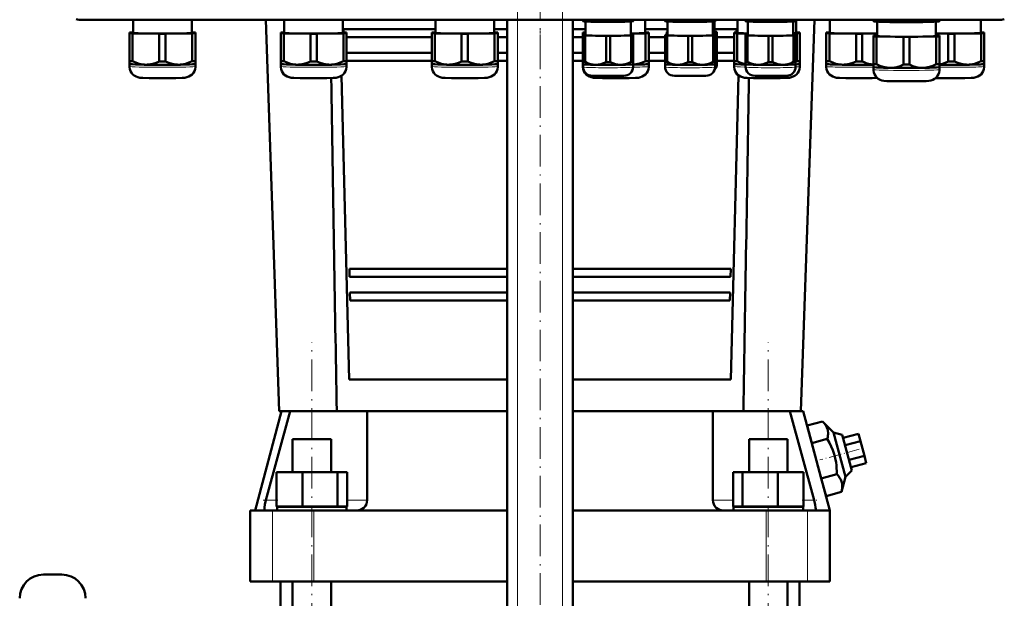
# Model space of a CAD drawing. Extents: x -1976 to 2357, y -1746 to 636.
# Tile 3 of 55: x -1653 to -1279, y 26 to 246. Entities that reach past the tile are written whole.
import ezdxf

# ---------------------------------------------------------------- set-up
doc = ezdxf.new("R2010")
doc.units = 0
doc.linetypes.add('DASHDOT', pattern=[18.5, 12, -3, 0.5, -3])

msp = doc.modelspace()

# ---------------------------------------------------------------- linework, layer by layer
at = {"color": 7, "linetype": 'DASHDOT', "lineweight": 18}
for p, q in [((-1463.69, -387.29), (-1463.69, 303.61)), ((-1446.69, -387.29), (-1446.69, 303.61)), ((-1455.19, 257.9), (-1455.19, -137.68)), ((-1541.81, -190.93), (-1541.81, 123.71)), ((-1368.57, -190.93), (-1368.57, 123.71))]:
    msp.add_line(p, q, dxfattribs=at)
at = {"color": 7, "lineweight": 18}
for p, q in [((-1629.12, 246.22), (-1629.12, 246.04)), ((-1463.69, -329.71), (-1463.69, 246.04)), ((-1446.69, -329.71), (-1446.69, 246.04)), ((-1281.06, 246.22), (-1281.06, 246.04)), ((-1541.81, 86.79), (-1541.81, 97.49)), ((-1368.57, 86.79), (-1368.57, 97.49)), ((-1555.19, 63.69), (-1559.21, 63.69)), ((-1520.81, 63.69), (-1528.42, 63.69)), ((-1381.95, 63.69), (-1389.57, 63.69)), ((-1351.16, 63.69), (-1355.18, 63.69)), ((-1556.73, 59.79), (-1556.73, 32.79)), ((-1541.02, 59.79), (-1541.02, 32.79)), ((-1369.35, 59.79), (-1369.35, 32.79)), ((-1353.64, 59.79), (-1353.64, 32.79))]:
    msp.add_line(p, q, dxfattribs=at)
at = {"color": 7, "lineweight": 50}
for p, q in [((-1281.06, 246.04), (-1629.12, 246.04)), ((-1609.66, 246.04), (-1609.66, 241.13)), ((-1587.36, 241.13), (-1587.36, 246.04)), ((-1554.19, 97.49), (-1559.32, 246.04)), ((-1552.28, 246.04), (-1552.28, 241.13)), ((-1529.98, 241.13), (-1529.98, 246.04)), ((-1494.91, 246.04), (-1494.91, 241.13)), ((-1472.61, 241.13), (-1472.61, 246.04)), ((-1467.69, -329.71), (-1467.69, 246.04)), ((-1442.69, -329.71), (-1442.69, 246.04)), ((-1438.86, 245.69), (-1438.86, 246.04)), ((-1438.86, 245.69), (-1438.86, 245.51)), ((-1438.81, 245.5), (-1438.86, 245.51)), ((-1438.08, 245.65), (-1438.08, 246.04)), ((-1437.96, 240.23), (-1437.96, 245.42)), ((-1430.14, 245.53), (-1430.14, 246.04)), ((-1428.58, 245.53), (-1428.58, 246.04)), ((-1420.76, 245.42), (-1420.76, 240.23)), ((-1420.64, 245.65), (-1420.64, 246.04)), ((-1419.91, 245.5), (-1419.86, 245.51)), ((-1419.86, 245.69), (-1419.86, 246.04)), ((-1419.86, 245.51), (-1419.86, 245.69)), ((-1415.26, 241.13), (-1415.26, 246.04)), ((-1407.74, 245.69), (-1407.74, 246.04)), ((-1407.74, 245.69), (-1407.74, 245.51)), ((-1407.69, 245.5), (-1407.74, 245.51)), ((-1406.96, 245.65), (-1406.96, 246.04)), ((-1406.84, 240.23), (-1406.84, 245.42)), ((-1399.02, 245.53), (-1399.02, 246.04)), ((-1397.46, 245.53), (-1397.46, 246.04)), ((-1389.64, 245.42), (-1389.64, 240.23)), ((-1389.52, 245.65), (-1389.52, 246.04)), ((-1388.97, 245.47), (-1388.97, 241.43)), ((-1388.78, 245.5), (-1388.74, 245.51)), ((-1388.74, 245.69), (-1388.74, 246.04)), ((-1388.74, 245.51), (-1388.74, 245.69)), ((-1380.22, 246.04), (-1380.22, 241.13)), ((-1377.18, 245.69), (-1377.18, 246.04)), ((-1377.18, 245.69), (-1377.18, 245.51)), ((-1377.14, 245.5), (-1377.18, 245.51)), ((-1376.41, 245.65), (-1376.41, 246.04)), ((-1376.28, 240.23), (-1376.28, 245.42)), ((-1368.46, 245.53), (-1368.46, 246.04)), ((-1366.91, 245.53), (-1366.91, 246.04)), ((-1359.08, 245.42), (-1359.08, 240.23)), ((-1358.96, 245.65), (-1358.96, 246.04)), ((-1358.23, 245.5), (-1358.18, 245.51)), ((-1358.18, 245.69), (-1358.18, 246.04)), ((-1358.18, 245.51), (-1358.18, 245.69)), ((-1357.92, 241.13), (-1357.92, 246.04)), ((-1356.19, 97.49), (-1351.05, 246.04)), ((-1345.22, 246.04), (-1345.22, 241.13)), ((-1328.62, 245.72), (-1328.62, 246.04)), ((-1328.62, 245.72), (-1328.62, 245.51)), ((-1328.56, 245.5), (-1328.62, 245.51)), ((-1327.43, 245.67), (-1327.43, 246.04)), ((-1327.27, 245.38), (-1327.27, 239.93)), ((-1317.3, 245.52), (-1317.3, 246.04)), ((-1314.93, 245.52), (-1314.93, 246.04)), ((-1304.97, 239.93), (-1304.97, 245.38)), ((-1304.8, 245.67), (-1304.8, 246.04)), ((-1303.68, 245.5), (-1303.62, 245.51)), ((-1303.62, 245.72), (-1303.62, 246.04)), ((-1303.62, 245.51), (-1303.62, 245.72)), ((-1287.92, 241.13), (-1287.92, 246.04)), ((-1611.01, 241.28), (-1611.01, 240.97)), ((-1611.01, 240.97), (-1611.01, 230.47)), ((-1609.66, 241.33), (-1609.82, 241.33)), ((-1609.82, 240.92), (-1599.69, 240.77)), ((-1609.82, 240.92), (-1609.82, 230.41)), ((-1599.69, 240.77), (-1599.69, 230.26)), ((-1597.32, 240.77), (-1587.19, 240.92)), ((-1597.32, 240.77), (-1597.32, 230.26)), ((-1587.19, 241.33), (-1587.36, 241.33)), ((-1587.19, 240.92), (-1587.19, 230.41)), ((-1586.01, 240.97), (-1586.01, 241.28)), ((-1586.01, 240.97), (-1586.01, 230.47)), ((-1553.63, 241.28), (-1553.63, 240.97)), ((-1553.63, 240.97), (-1553.63, 230.47)), ((-1552.28, 241.34), (-1552.45, 241.33)), ((-1552.45, 240.92), (-1542.32, 240.77)), ((-1552.45, 240.92), (-1552.45, 230.42)), ((-1542.32, 240.77), (-1542.32, 230.26)), ((-1539.95, 240.77), (-1529.82, 240.92)), ((-1539.95, 240.77), (-1539.95, 230.26)), ((-1529.82, 241.33), (-1529.98, 241.34)), ((-1529.82, 240.92), (-1529.82, 230.42)), ((-1529.8, 242.49), (-1529.77, 241.33)), ((-1529.8, 242.49), (-1494.91, 242.49)), ((-1528.63, 240.97), (-1528.63, 241.28)), ((-1528.63, 240.97), (-1528.63, 230.47)), ((-1528.63, 239.49), (-1496.26, 239.49)), ((-1496.26, 241.28), (-1496.26, 240.98)), ((-1496.26, 240.98), (-1496.26, 230.47)), ((-1494.91, 241.34), (-1495.07, 241.34)), ((-1495.07, 240.92), (-1484.95, 240.77)), ((-1495.07, 240.92), (-1495.07, 230.42)), ((-1484.95, 240.77), (-1484.95, 230.26)), ((-1482.57, 240.77), (-1472.45, 240.92)), ((-1482.57, 240.77), (-1482.57, 230.26)), ((-1472.61, 242.49), (-1467.69, 242.49)), ((-1472.45, 241.34), (-1472.61, 241.34)), ((-1472.45, 240.92), (-1472.45, 230.42)), ((-1471.26, 240.98), (-1471.26, 241.28)), ((-1471.26, 240.98), (-1471.26, 230.47)), ((-1471.26, 239.49), (-1467.69, 239.49)), ((-1442.69, 242.49), (-1437.96, 242.49)), ((-1442.69, 239.49), (-1438.91, 239.49)), ((-1438.91, 241.28), (-1438.91, 240.98)), ((-1438.91, 240.98), (-1438.91, 230.47)), ((-1438.86, 240.35), (-1438.86, 240.11)), ((-1438.86, 240.11), (-1438.86, 230.15)), ((-1437.96, 240.38), (-1438.08, 240.38)), ((-1438.08, 240.07), (-1430.14, 239.95)), ((-1438.08, 240.07), (-1438.08, 230.11)), ((-1430.14, 239.95), (-1430.14, 229.99)), ((-1428.58, 239.95), (-1420.64, 240.07)), ((-1428.58, 239.95), (-1428.58, 229.99)), ((-1420.76, 240.84), (-1415.1, 240.92)), ((-1420.64, 240.38), (-1420.76, 240.38)), ((-1420.64, 240.07), (-1420.64, 230.11)), ((-1419.86, 240.11), (-1419.86, 240.35)), ((-1419.86, 240.11), (-1419.86, 230.15)), ((-1415.26, 242.49), (-1406.84, 242.49)), ((-1415.1, 241.34), (-1415.26, 241.34)), ((-1415.1, 240.92), (-1415.1, 230.42)), ((-1413.91, 240.98), (-1413.91, 241.28)), ((-1413.91, 240.98), (-1413.91, 230.47)), ((-1413.91, 239.49), (-1407.74, 239.49)), ((-1407.74, 240.35), (-1407.74, 240.11)), ((-1407.74, 240.11), (-1407.74, 230.15)), ((-1407.07, 241.55), (-1407.07, 241.31)), ((-1407.07, 241.31), (-1407.07, 240.38)), ((-1406.84, 240.39), (-1406.96, 240.38)), ((-1406.96, 240.07), (-1399.02, 239.95)), ((-1406.96, 240.07), (-1406.96, 230.12)), ((-1399.02, 239.95), (-1399.02, 230)), ((-1397.46, 239.95), (-1389.52, 240.07)), ((-1397.46, 239.95), (-1397.46, 230)), ((-1389.64, 241.26), (-1388.85, 241.27)), ((-1389.52, 240.38), (-1389.64, 240.39)), ((-1389.52, 240.07), (-1389.52, 230.12)), ((-1388.97, 242.49), (-1380.58, 242.49)), ((-1388.85, 241.58), (-1388.97, 241.59)), ((-1388.85, 241.27), (-1388.85, 240.35)), ((-1388.74, 240.11), (-1388.74, 240.35)), ((-1388.74, 240.11), (-1388.74, 230.15)), ((-1388.07, 241.31), (-1388.07, 241.55)), ((-1388.07, 241.31), (-1388.07, 231.35)), ((-1388.07, 239.49), (-1381.57, 239.49)), ((-1381.57, 241.28), (-1381.57, 240.98)), ((-1381.57, 240.98), (-1381.57, 230.47)), ((-1380.61, 241.33), (-1380.58, 242.49)), ((-1380.22, 241.34), (-1380.38, 241.34)), ((-1380.38, 240.92), (-1376.28, 240.86)), ((-1380.38, 240.92), (-1380.38, 230.42)), ((-1377.18, 240.35), (-1377.18, 240.11)), ((-1377.18, 240.11), (-1377.18, 230.15)), ((-1376.28, 240.38), (-1376.41, 240.38)), ((-1376.41, 240.07), (-1368.46, 239.95)), ((-1376.41, 240.07), (-1376.41, 230.11)), ((-1368.46, 239.95), (-1368.46, 229.99)), ((-1366.91, 239.95), (-1358.96, 240.07)), ((-1366.91, 239.95), (-1366.91, 229.99)), ((-1359.08, 240.9), (-1357.76, 240.92)), ((-1358.96, 240.38), (-1359.08, 240.38)), ((-1358.96, 240.07), (-1358.96, 230.11)), ((-1358.18, 240.11), (-1358.18, 240.35)), ((-1358.18, 240.11), (-1358.18, 230.15)), ((-1357.76, 241.34), (-1357.92, 241.34)), ((-1357.76, 240.92), (-1357.76, 230.42)), ((-1356.57, 240.98), (-1356.57, 241.28)), ((-1356.57, 240.98), (-1356.57, 230.47)), ((-1346.57, 241.28), (-1346.57, 240.98)), ((-1346.57, 240.98), (-1346.57, 230.47)), ((-1345.22, 241.34), (-1345.38, 241.34)), ((-1345.38, 240.92), (-1335.26, 240.77)), ((-1345.38, 240.92), (-1345.38, 230.42)), ((-1335.26, 240.77), (-1335.26, 230.26)), ((-1332.88, 240.77), (-1327.27, 240.85)), ((-1332.88, 240.77), (-1332.88, 230.26)), ((-1328.62, 240.08), (-1328.62, 239.78)), ((-1328.62, 239.78), (-1328.62, 229.27)), ((-1327.27, 240.14), (-1327.43, 240.14)), ((-1327.43, 239.72), (-1317.3, 239.57)), ((-1327.43, 239.72), (-1327.43, 229.22)), ((-1317.3, 239.57), (-1317.3, 229.06)), ((-1314.93, 239.57), (-1304.8, 239.72)), ((-1314.93, 239.57), (-1314.93, 229.06)), ((-1304.97, 240.84), (-1300.26, 240.77)), ((-1304.8, 240.14), (-1304.97, 240.14)), ((-1304.8, 239.72), (-1304.8, 229.22)), ((-1303.62, 239.78), (-1303.62, 240.08)), ((-1303.62, 239.78), (-1303.62, 229.27)), ((-1300.26, 240.77), (-1300.26, 230.26)), ((-1297.88, 240.77), (-1287.76, 240.92)), ((-1297.88, 240.77), (-1297.88, 230.26)), ((-1287.76, 241.34), (-1287.92, 241.34)), ((-1287.76, 240.92), (-1287.76, 230.42)), ((-1286.57, 240.98), (-1286.57, 241.28)), ((-1286.57, 240.98), (-1286.57, 230.47)), ((-1528.63, 233.49), (-1496.26, 233.49)), ((-1471.26, 233.49), (-1467.69, 233.49)), ((-1442.69, 233.49), (-1438.91, 233.49)), ((-1413.91, 233.49), (-1407.74, 233.49)), ((-1388.07, 233.49), (-1381.57, 233.49)), ((-1611.01, 230.47), (-1611.01, 229.32)), ((-1611.01, 229.32), (-1611.01, 228.37)), ((-1611, 229.31), (-1611.01, 229.32)), ((-1586.01, 229.32), (-1586.01, 230.47)), ((-1586.01, 228.37), (-1586.01, 229.32)), ((-1586.01, 229.31), (-1586.01, 229.32)), ((-1553.63, 230.47), (-1553.63, 229.32)), ((-1553.63, 229.32), (-1553.63, 228.37)), ((-1553.63, 229.31), (-1553.63, 229.32)), ((-1528.64, 229.31), (-1528.63, 229.32)), ((-1528.63, 230.49), (-1496.26, 230.49)), ((-1528.63, 229.32), (-1528.63, 230.47)), ((-1528.63, 228.37), (-1528.63, 229.32)), ((-1496.26, 230.47), (-1496.26, 229.32)), ((-1496.26, 229.32), (-1496.26, 228.37)), ((-1496.25, 229.32), (-1496.26, 229.32)), ((-1471.26, 230.49), (-1467.69, 230.49)), ((-1471.26, 229.32), (-1471.26, 230.47)), ((-1471.26, 228.37), (-1471.26, 229.32)), ((-1471.26, 229.32), (-1471.26, 229.32)), ((-1442.69, 230.49), (-1438.91, 230.49)), ((-1438.91, 230.47), (-1438.91, 229.32)), ((-1438.91, 229.32), (-1438.91, 228.37)), ((-1438.91, 229.32), (-1438.91, 229.32)), ((-1438.86, 230.15), (-1438.86, 229.22)), ((-1438.86, 228.13), (-1438.86, 229.22)), ((-1438.86, 229.21), (-1438.86, 229.22)), ((-1419.86, 229.22), (-1419.86, 230.15)), ((-1419.86, 229.22), (-1419.86, 228.13)), ((-1419.86, 229.21), (-1419.86, 229.22)), ((-1413.92, 229.32), (-1413.91, 229.32)), ((-1413.91, 230.49), (-1407.74, 230.49)), ((-1413.91, 229.32), (-1413.91, 230.47)), ((-1413.91, 228.37), (-1413.91, 229.32)), ((-1407.74, 230.15), (-1407.74, 229.22)), ((-1407.74, 228.13), (-1407.74, 229.22)), ((-1407.74, 229.21), (-1407.74, 229.22)), ((-1388.74, 229.22), (-1388.74, 230.15)), ((-1388.74, 229.22), (-1388.74, 228.13)), ((-1388.74, 229.21), (-1388.74, 229.22)), ((-1388.07, 230.42), (-1388.07, 231.35)), ((-1388.07, 230.49), (-1381.57, 230.49)), ((-1388.07, 230.42), (-1388.07, 229.33)), ((-1388.07, 230.41), (-1388.07, 230.42)), ((-1381.57, 230.47), (-1381.57, 229.32)), ((-1381.57, 229.32), (-1381.57, 228.37)), ((-1381.56, 229.32), (-1381.57, 229.32)), ((-1377.18, 230.15), (-1377.18, 229.22)), ((-1377.18, 228.13), (-1377.18, 229.22)), ((-1377.18, 229.21), (-1377.18, 229.22)), ((-1358.19, 229.21), (-1358.18, 229.22)), ((-1358.18, 229.22), (-1358.18, 230.15)), ((-1358.18, 229.22), (-1358.18, 228.13)), ((-1356.57, 229.32), (-1356.57, 230.47)), ((-1356.57, 228.37), (-1356.57, 229.32)), ((-1356.57, 229.32), (-1356.57, 229.32)), ((-1346.57, 230.47), (-1346.57, 229.32)), ((-1346.57, 229.32), (-1346.57, 228.37)), ((-1346.56, 229.32), (-1346.57, 229.32)), ((-1328.62, 229.27), (-1328.62, 228.12)), ((-1328.62, 228.12), (-1328.62, 227.17)), ((-1328.61, 228.12), (-1328.62, 228.12)), ((-1303.62, 228.12), (-1303.62, 229.27)), ((-1303.62, 227.17), (-1303.62, 228.12)), ((-1303.62, 228.12), (-1303.62, 228.12)), ((-1286.57, 229.32), (-1286.57, 230.47)), ((-1286.57, 228.37), (-1286.57, 229.32)), ((-1286.57, 229.32), (-1286.57, 229.32)), ((-1530.55, 224.82), (-1527.66, 109.49)), ((-1382.71, 109.49), (-1379.82, 224.93)), ((-1527.57, 151.49), (-1527.5, 148.49)), ((-1527.57, 151.49), (-1467.69, 151.49)), ((-1442.69, 151.49), (-1382.8, 151.49)), ((-1382.87, 148.49), (-1382.8, 151.49)), ((-1527.5, 148.49), (-1467.69, 148.49)), ((-1442.69, 148.49), (-1382.87, 148.49)), ((-1527.35, 142.49), (-1527.28, 139.49)), ((-1527.35, 142.49), (-1467.69, 142.49)), ((-1442.69, 142.49), (-1383.02, 142.49)), ((-1383.09, 139.49), (-1383.02, 142.49)), ((-1527.28, 139.49), (-1467.69, 139.49)), ((-1442.69, 139.49), (-1383.09, 139.49)), ((-1527.66, 109.49), (-1467.69, 109.49)), ((-1442.69, 109.49), (-1382.71, 109.49)), ((-1553.26, 97.49), (-1563.36, 59.79)), ((-1559.21, 63.69), (-1550.05, 97.49)), ((-1550.59, 97.49), (-1554.19, 97.49)), ((-1550.59, 97.49), (-1550.05, 97.49)), ((-1550.05, 97.49), (-1541.81, 97.49)), ((-1541.81, 97.49), (-1520.81, 97.49)), ((-1520.81, 97.49), (-1520.81, 63.69)), ((-1520.81, 97.49), (-1467.69, 97.49)), ((-1442.69, 97.49), (-1389.57, 97.49)), ((-1389.57, 63.69), (-1389.57, 97.49)), ((-1389.57, 97.49), (-1368.57, 97.49)), ((-1368.57, 97.49), (-1360.33, 97.49)), ((-1360.33, 97.49), (-1351.16, 63.69)), ((-1360.33, 97.49), (-1359.78, 97.49)), ((-1356.19, 97.49), (-1359.78, 97.49)), ((-1356.19, 97.49), (-1355.29, 97.49)), ((-1355.29, 97.49), (-1345.19, 59.79)), ((-1353.82, 92.02), (-1347.95, 93.6)), ((-1347.95, 93.6), (-1343.8, 89.4)), ((-1352.03, 85.33), (-1353.82, 92.02)), ((-1549.11, 86.79), (-1546.97, 86.79)), ((-1549.11, 74.29), (-1549.11, 86.79)), ((-1546.97, 86.79), (-1534.51, 86.79)), ((-1534.51, 74.29), (-1534.51, 86.79)), ((-1375.87, 86.79), (-1363.4, 86.79)), ((-1375.87, 74.29), (-1375.87, 86.79)), ((-1363.4, 86.79), (-1361.27, 86.79)), ((-1361.27, 74.29), (-1361.27, 86.79)), ((-1352.03, 85.33), (-1346.16, 86.9)), ((-1343.8, 89.4), (-1340.46, 88.51)), ((-1343.8, 89.4), (-1339.28, 72.53)), ((-1336.83, 74.98), (-1340.46, 88.51)), ((-1340.14, 87.32), (-1334.34, 88.87)), ((-1339.39, 84.53), (-1333.6, 86.09)), ((-1333.6, 86.09), (-1334.34, 88.87)), ((-1332.1, 80.51), (-1333.6, 86.09)), ((-1348.44, 71.95), (-1352.03, 85.33)), ((-1337.9, 78.96), (-1332.1, 80.51)), ((-1331.36, 77.72), (-1332.1, 80.51)), ((-1336.83, 74.98), (-1339.28, 72.53)), ((-1337.15, 76.17), (-1331.36, 77.72)), ((-1555.19, 74.29), (-1545.39, 74.29)), ((-1555.19, 61.29), (-1555.19, 74.29)), ((-1545.39, 61.29), (-1545.39, 74.29)), ((-1545.39, 74.29), (-1532.01, 74.29)), ((-1532.01, 61.29), (-1532.01, 74.29)), ((-1532.01, 74.29), (-1528.42, 74.29)), ((-1528.42, 61.29), (-1528.42, 74.29)), ((-1381.95, 74.29), (-1378.36, 74.29)), ((-1381.95, 61.29), (-1381.95, 74.29)), ((-1378.36, 74.29), (-1364.98, 74.29)), ((-1378.36, 61.29), (-1378.36, 74.29)), ((-1364.98, 74.29), (-1355.18, 74.29)), ((-1364.98, 61.29), (-1364.98, 74.29)), ((-1355.18, 61.29), (-1355.18, 74.29)), ((-1348.44, 71.95), (-1342.57, 73.52)), ((-1346.65, 65.25), (-1348.44, 71.95)), ((-1339.28, 72.53), (-1340.78, 66.83)), ((-1346.65, 65.25), (-1340.78, 66.83)), ((-1559.78, 60.93), (-1559.79, 60.82)), ((-1545.39, 61.29), (-1555.19, 61.29)), ((-1541.81, 61.09), (-1555.01, 61.09)), ((-1555.01, 59.79), (-1555.01, 61.09)), ((-1549.11, 61.09), (-1549.11, 61.29)), ((-1532.01, 61.29), (-1545.39, 61.29)), ((-1528.61, 61.09), (-1541.81, 61.09)), ((-1534.51, 61.09), (-1534.51, 61.29)), ((-1528.42, 61.29), (-1532.01, 61.29)), ((-1528.61, 59.79), (-1528.61, 61.09)), ((-1522.07, 60.82), (-1521.95, 60.93)), ((-1388.42, 60.93), (-1388.31, 60.82)), ((-1378.36, 61.29), (-1381.95, 61.29)), ((-1355.37, 61.09), (-1381.77, 61.09)), ((-1381.77, 59.79), (-1381.77, 61.09)), ((-1364.98, 61.29), (-1378.36, 61.29)), ((-1375.87, 61.09), (-1375.87, 61.29)), ((-1355.18, 61.29), (-1364.98, 61.29)), ((-1361.27, 61.09), (-1361.27, 61.29)), ((-1355.37, 61.09), (-1355.37, 59.79)), ((-1350.58, 60.82), (-1350.59, 60.93)), ((-1563.36, 59.79), (-1565.19, 59.79)), ((-1565.19, 59.79), (-1565.19, 32.79)), ((-1563.36, 59.79), (-1559.66, 59.79)), ((-1559.66, 59.79), (-1556.73, 59.79)), ((-1556.73, 59.79), (-1541.02, 59.79)), ((-1541.02, 59.79), (-1524.71, 59.79)), ((-1524.71, 59.79), (-1467.69, 59.79)), ((-1442.69, 59.79), (-1385.67, 59.79)), ((-1385.67, 59.79), (-1369.35, 59.79)), ((-1369.35, 59.79), (-1353.64, 59.79)), ((-1353.64, 59.79), (-1350.71, 59.79)), ((-1350.71, 59.79), (-1345.19, 59.79)), ((-1345.19, 59.79), (-1345.19, 32.79)), ((-1636.69, 35.4), (-1643.69, 35.4)), ((-1556.73, 32.79), (-1565.19, 32.79)), ((-1541.02, 32.79), (-1556.73, 32.79)), ((-1553.69, -104.71), (-1553.69, 32.79)), ((-1549.11, -164.71), (-1549.11, 32.79)), ((-1467.69, 32.79), (-1541.02, 32.79)), ((-1534.51, -164.71), (-1534.51, 32.79)), ((-1369.35, 32.79), (-1442.69, 32.79)), ((-1375.87, -164.71), (-1375.87, 32.79)), ((-1353.64, 32.79), (-1369.35, 32.79)), ((-1361.27, -164.71), (-1361.27, 32.79)), ((-1356.69, 32.79), (-1356.69, -104.71)), ((-1345.19, 32.79), (-1353.64, 32.79))]:
    msp.add_line(p, q, dxfattribs=at)
at = {"color": 7, "linetype": 'DASHDOT', "lineweight": 18, "ltscale": 0.089999}
msp.add_line((-1455.19, 239.19), (-1455.19, 242.79), dxfattribs=at)
at = {"color": 7, "linetype": 'DASHDOT', "lineweight": 18, "ltscale": 0.386469}
msp.add_line((-1334.02, 82.98), (-1348.95, 78.98), dxfattribs=at)
at = {"color": 7, "linetype": 'DASHDOT', "lineweight": 18, "ltscale": 0.139249}
msp.add_line((-1560.3, 63.69), (-1554.73, 63.69), dxfattribs=at)
at = {"color": 7, "linetype": 'DASHDOT', "lineweight": 18, "ltscale": 0.139291}
msp.add_line((-1355.65, 63.69), (-1350.07, 63.69), dxfattribs=at)
at = {"color": 7, "lineweight": 50}
for points in [[(-1434.11, 245.31), (-1436.08, 245.41), (-1438.08, 245.65)], [(-1430.14, 245.53), (-1432.14, 245.35), (-1434.11, 245.31)], [(-1424.61, 245.31), (-1426.58, 245.35), (-1428.58, 245.53)], [(-1420.64, 245.65), (-1422.64, 245.41), (-1424.61, 245.31)], [(-1402.99, 245.31), (-1404.96, 245.41), (-1406.96, 245.65)], [(-1399.02, 245.53), (-1401.02, 245.35), (-1402.99, 245.31)], [(-1393.49, 245.31), (-1395.46, 245.35), (-1397.46, 245.53)], [(-1389.52, 245.65), (-1391.52, 245.41), (-1393.49, 245.31)], [(-1372.43, 245.31), (-1374.4, 245.41), (-1376.41, 245.65)], [(-1368.46, 245.53), (-1370.46, 245.35), (-1372.43, 245.31)], [(-1362.93, 245.31), (-1364.9, 245.35), (-1366.91, 245.53)], [(-1358.96, 245.65), (-1360.96, 245.41), (-1362.93, 245.31)], [(-1322.37, 245.24), (-1323.62, 245.29), (-1324.88, 245.37), (-1326.15, 245.5), (-1327.43, 245.67)], [(-1317.3, 245.52), (-1318.67, 245.38), (-1320.01, 245.29), (-1321.19, 245.25), (-1322.37, 245.24)], [(-1309.87, 245.24), (-1311.05, 245.25), (-1312.23, 245.29), (-1313.57, 245.38), (-1314.93, 245.52)], [(-1304.8, 245.67), (-1306.09, 245.5), (-1307.35, 245.37), (-1308.61, 245.29), (-1309.87, 245.24)], [(-1598.51, 223.91), (-1603.58, 223.96), (-1605.98, 224.03), (-1607.05, 224.11), (-1607.82, 224.25), (-1608.51, 224.5), (-1609.18, 224.88), (-1609.76, 225.36), (-1610.25, 225.95), (-1610.62, 226.61), (-1610.87, 227.32), (-1610.99, 228.07), (-1611.01, 228.37)], [(-1604.76, 229.04), (-1605.38, 229.07), (-1606, 229.14), (-1606.65, 229.26), (-1607.3, 229.42), (-1608.56, 229.84), (-1609.82, 230.41)], [(-1599.69, 230.26), (-1600.95, 229.73), (-1602.21, 229.34), (-1602.86, 229.2), (-1603.51, 229.1), (-1604.13, 229.05), (-1604.76, 229.04)], [(-1598.51, 223.91), (-1593.43, 223.96), (-1591.03, 224.03), (-1589.96, 224.11), (-1589.19, 224.25), (-1588.5, 224.5), (-1587.84, 224.88), (-1587.25, 225.36), (-1586.76, 225.95), (-1586.39, 226.61), (-1586.14, 227.32), (-1586.02, 228.07), (-1586.01, 228.37)], [(-1592.26, 229.04), (-1592.88, 229.05), (-1593.5, 229.1), (-1594.15, 229.2), (-1594.8, 229.34), (-1596.06, 229.73), (-1597.32, 230.26)], [(-1587.19, 230.41), (-1588.45, 229.84), (-1589.71, 229.42), (-1590.36, 229.26), (-1591.01, 229.14), (-1591.63, 229.07), (-1592.26, 229.04)], [(-1541.13, 223.92), (-1546.21, 223.96), (-1548.61, 224.03), (-1549.68, 224.11), (-1550.44, 224.25), (-1551.14, 224.5), (-1551.8, 224.88), (-1552.39, 225.37), (-1552.87, 225.95), (-1553.25, 226.61), (-1553.5, 227.32), (-1553.62, 228.07), (-1553.63, 228.37)], [(-1547.38, 229.04), (-1548.01, 229.07), (-1548.62, 229.14), (-1549.28, 229.26), (-1549.93, 229.42), (-1551.19, 229.85), (-1552.45, 230.42)], [(-1542.32, 230.26), (-1543.58, 229.73), (-1544.84, 229.34), (-1545.48, 229.2), (-1546.14, 229.1), (-1546.76, 229.05), (-1547.38, 229.04)], [(-1541.13, 223.92), (-1536.06, 223.96), (-1533.66, 224.03), (-1532.59, 224.11), (-1531.82, 224.25), (-1531.13, 224.5), (-1530.46, 224.88), (-1529.88, 225.37), (-1529.39, 225.95), (-1529.02, 226.61), (-1528.76, 227.32), (-1528.64, 228.07), (-1528.63, 228.37)], [(-1534.88, 229.04), (-1535.51, 229.05), (-1536.13, 229.1), (-1536.78, 229.2), (-1537.43, 229.34), (-1538.69, 229.73), (-1539.95, 230.26)], [(-1529.82, 230.42), (-1531.08, 229.85), (-1532.34, 229.42), (-1532.99, 229.26), (-1533.64, 229.14), (-1534.26, 229.07), (-1534.88, 229.04)], [(-1483.76, 223.92), (-1488.83, 223.96), (-1491.23, 224.04), (-1492.31, 224.11), (-1493.07, 224.25), (-1493.76, 224.5), (-1494.43, 224.88), (-1495.01, 225.37), (-1495.5, 225.95), (-1495.88, 226.61), (-1496.13, 227.32), (-1496.25, 228.07), (-1496.26, 228.37)], [(-1490.01, 229.04), (-1490.63, 229.07), (-1491.25, 229.14), (-1491.9, 229.26), (-1492.55, 229.42), (-1493.81, 229.85), (-1495.07, 230.42)], [(-1484.95, 230.26), (-1486.2, 229.73), (-1487.46, 229.34), (-1488.11, 229.2), (-1488.76, 229.1), (-1489.38, 229.05), (-1490.01, 229.04)], [(-1483.76, 223.92), (-1478.68, 223.96), (-1476.29, 224.04), (-1475.21, 224.11), (-1474.45, 224.25), (-1473.75, 224.5), (-1473.09, 224.88), (-1472.51, 225.37), (-1472.02, 225.95), (-1471.64, 226.61), (-1471.39, 227.32), (-1471.27, 228.07), (-1471.26, 228.37)], [(-1477.51, 229.04), (-1478.13, 229.05), (-1478.76, 229.1), (-1479.41, 229.2), (-1480.05, 229.34), (-1481.31, 229.73), (-1482.57, 230.26)], [(-1472.45, 230.42), (-1473.7, 229.85), (-1474.96, 229.42), (-1475.61, 229.26), (-1476.27, 229.14), (-1476.89, 229.07), (-1477.51, 229.04)], [(-1426.41, 223.92), (-1431.49, 223.96), (-1433.89, 224.04), (-1434.96, 224.11), (-1435.72, 224.25), (-1436.42, 224.5), (-1437.08, 224.88), (-1437.67, 225.37), (-1438.15, 225.95), (-1438.53, 226.61), (-1438.78, 227.32), (-1438.9, 228.07), (-1438.91, 228.37)], [(-1429.36, 224.77), (-1433.49, 224.81), (-1435.28, 224.87), (-1436.05, 224.94), (-1436.66, 225.09), (-1437.28, 225.37), (-1437.84, 225.78), (-1438.29, 226.3), (-1438.62, 226.9), (-1438.81, 227.56), (-1438.86, 228.13)], [(-1434.11, 229), (-1435, 229.07), (-1435.89, 229.25), (-1436.77, 229.53), (-1437.42, 229.8), (-1438.08, 230.11)], [(-1430.14, 229.99), (-1431.12, 229.57), (-1432.11, 229.25), (-1433.11, 229.06), (-1434.11, 229)], [(-1429.36, 224.77), (-1425.23, 224.81), (-1423.44, 224.87), (-1422.66, 224.94), (-1422.06, 225.09), (-1421.44, 225.37), (-1420.88, 225.78), (-1420.43, 226.3), (-1420.1, 226.9), (-1419.91, 227.56), (-1419.86, 228.13)], [(-1424.61, 229), (-1425.61, 229.06), (-1426.61, 229.25), (-1427.6, 229.57), (-1428.58, 229.99)], [(-1426.41, 223.92), (-1421.34, 223.96), (-1418.94, 224.04), (-1417.87, 224.11), (-1417.1, 224.25), (-1416.41, 224.5), (-1415.74, 224.88), (-1415.16, 225.37), (-1414.67, 225.95), (-1414.3, 226.61), (-1414.05, 227.32), (-1413.92, 228.07), (-1413.91, 228.37)], [(-1420.64, 230.11), (-1421.3, 229.8), (-1421.95, 229.53), (-1422.83, 229.25), (-1423.72, 229.07), (-1424.61, 229)], [(-1415.1, 230.42), (-1416.28, 229.88), (-1417.47, 229.46), (-1418.66, 229.18), (-1419.86, 229.05)], [(-1398.24, 224.77), (-1402.37, 224.81), (-1404.16, 224.87), (-1404.93, 224.94), (-1405.54, 225.09), (-1406.16, 225.37), (-1406.72, 225.78), (-1407.17, 226.3), (-1407.49, 226.91), (-1407.69, 227.56), (-1407.74, 228.13)], [(-1402.99, 229.01), (-1403.88, 229.07), (-1404.77, 229.25), (-1405.64, 229.53), (-1406.3, 229.8), (-1406.96, 230.12)], [(-1399.02, 230), (-1400, 229.57), (-1400.99, 229.25), (-1401.98, 229.06), (-1402.99, 229.01)], [(-1398.24, 224.77), (-1394.11, 224.81), (-1392.32, 224.87), (-1391.54, 224.94), (-1390.94, 225.09), (-1390.31, 225.37), (-1389.76, 225.78), (-1389.31, 226.3), (-1388.98, 226.91), (-1388.79, 227.56), (-1388.74, 228.13)], [(-1393.49, 229.01), (-1394.49, 229.06), (-1395.49, 229.25), (-1396.47, 229.57), (-1397.46, 230)], [(-1389.52, 230.12), (-1390.17, 229.8), (-1390.83, 229.53), (-1391.71, 229.25), (-1392.6, 229.07), (-1393.49, 229.01)], [(-1369.07, 223.92), (-1374.14, 223.96), (-1376.54, 224.04), (-1377.62, 224.11), (-1378.38, 224.25), (-1379.07, 224.5), (-1379.74, 224.88), (-1380.32, 225.37), (-1380.81, 225.95), (-1381.18, 226.61), (-1381.44, 227.32), (-1381.56, 228.07), (-1381.57, 228.37)], [(-1377.18, 229.25), (-1378.25, 229.54), (-1379.32, 229.93), (-1380.38, 230.42)], [(-1367.68, 224.77), (-1371.81, 224.81), (-1373.6, 224.87), (-1374.38, 224.94), (-1374.98, 225.09), (-1375.61, 225.37), (-1376.16, 225.78), (-1376.61, 226.3), (-1376.94, 226.9), (-1377.13, 227.56), (-1377.18, 228.13)], [(-1372.43, 229), (-1373.32, 229.07), (-1374.21, 229.25), (-1375.09, 229.53), (-1375.75, 229.8), (-1376.41, 230.11)], [(-1368.46, 229.99), (-1369.45, 229.57), (-1370.44, 229.25), (-1371.43, 229.06), (-1372.43, 229)], [(-1369.07, 223.92), (-1363.99, 223.96), (-1361.6, 224.04), (-1360.52, 224.11), (-1359.76, 224.25), (-1359.06, 224.5), (-1358.4, 224.88), (-1357.81, 225.37), (-1357.33, 225.95), (-1356.95, 226.61), (-1356.7, 227.32), (-1356.58, 228.07), (-1356.57, 228.37)], [(-1367.68, 224.77), (-1363.55, 224.81), (-1361.76, 224.87), (-1360.99, 224.94), (-1360.38, 225.09), (-1359.76, 225.37), (-1359.21, 225.78), (-1358.76, 226.3), (-1358.43, 226.9), (-1358.23, 227.56), (-1358.18, 228.13)], [(-1362.93, 229), (-1363.94, 229.06), (-1364.93, 229.25), (-1365.92, 229.57), (-1366.91, 229.99)], [(-1358.96, 230.11), (-1359.62, 229.8), (-1360.28, 229.53), (-1361.16, 229.25), (-1362.04, 229.07), (-1362.93, 229)], [(-1334.07, 223.92), (-1339.14, 223.96), (-1341.54, 224.04), (-1342.62, 224.11), (-1343.38, 224.25), (-1344.07, 224.5), (-1344.74, 224.88), (-1345.32, 225.37), (-1345.81, 225.95), (-1346.18, 226.61), (-1346.44, 227.32), (-1346.56, 228.07), (-1346.57, 228.37)], [(-1340.32, 229.04), (-1340.94, 229.07), (-1341.56, 229.14), (-1342.21, 229.26), (-1342.86, 229.42), (-1344.12, 229.85), (-1345.38, 230.42)], [(-1335.26, 230.26), (-1336.51, 229.73), (-1337.77, 229.34), (-1338.42, 229.2), (-1339.07, 229.1), (-1339.69, 229.05), (-1340.32, 229.04)], [(-1328.62, 229.06), (-1329.57, 229.18), (-1330.52, 229.38), (-1331.47, 229.68), (-1332.17, 229.95), (-1332.88, 230.26)], [(-1322.37, 227.84), (-1322.99, 227.87), (-1323.61, 227.94), (-1324.26, 228.06), (-1324.91, 228.22), (-1326.17, 228.65), (-1327.43, 229.22)], [(-1317.3, 229.06), (-1318.56, 228.53), (-1319.82, 228.14), (-1320.47, 228), (-1321.12, 227.9), (-1321.74, 227.85), (-1322.37, 227.84)], [(-1309.87, 227.84), (-1310.49, 227.85), (-1311.11, 227.9), (-1311.76, 228), (-1312.41, 228.14), (-1313.67, 228.53), (-1314.93, 229.06)], [(-1304.8, 229.22), (-1306.06, 228.65), (-1307.32, 228.22), (-1307.97, 228.06), (-1308.63, 227.94), (-1309.24, 227.87), (-1309.87, 227.84)], [(-1300.26, 230.26), (-1301.37, 229.79), (-1302.49, 229.42), (-1303.62, 229.17)], [(-1299.07, 223.92), (-1293.99, 223.96), (-1291.6, 224.04), (-1290.52, 224.11), (-1289.76, 224.25), (-1289.06, 224.5), (-1288.4, 224.88), (-1287.81, 225.37), (-1287.33, 225.95), (-1286.95, 226.61), (-1286.7, 227.32), (-1286.58, 228.07), (-1286.57, 228.37)], [(-1292.82, 229.04), (-1293.44, 229.05), (-1294.07, 229.1), (-1294.72, 229.2), (-1295.36, 229.34), (-1296.62, 229.73), (-1297.88, 230.26)], [(-1287.76, 230.42), (-1289.01, 229.85), (-1290.27, 229.42), (-1290.92, 229.26), (-1291.58, 229.14), (-1292.2, 229.07), (-1292.82, 229.04)], [(-1316.12, 222.72), (-1321.19, 222.76), (-1323.59, 222.84), (-1324.66, 222.91), (-1325.43, 223.05), (-1326.12, 223.3), (-1326.79, 223.68), (-1327.37, 224.17), (-1327.86, 224.75), (-1328.23, 225.41), (-1328.48, 226.12), (-1328.61, 226.87), (-1328.62, 227.17)], [(-1316.12, 222.72), (-1311.04, 222.76), (-1308.64, 222.84), (-1307.57, 222.91), (-1306.81, 223.05), (-1306.11, 223.3), (-1305.45, 223.68), (-1304.86, 224.17), (-1304.38, 224.75), (-1304, 225.41), (-1303.75, 226.12), (-1303.63, 226.87), (-1303.62, 227.17)], [(-1334.07, 223.92), (-1329.07, 223.96), (-1327.2, 224.01)], [(-1299.07, 223.92), (-1304.06, 223.96), (-1305.06, 223.98)], [(-1346.16, 86.9), (-1346, 87.57), (-1345.9, 88.21), (-1345.85, 88.75), (-1345.85, 89.26), (-1345.93, 90.06), (-1346.12, 90.83), (-1346.43, 91.56), (-1346.85, 92.28), (-1347.35, 92.94), (-1347.95, 93.6)], [(-1342.57, 73.52), (-1342.57, 74.71), (-1342.62, 75.86), (-1342.7, 76.95), (-1342.83, 78), (-1343.12, 79.57), (-1343.51, 81.1), (-1344.03, 82.6), (-1344.66, 84.09), (-1345.35, 85.49), (-1346.16, 86.9)], [(-1340.78, 66.83), (-1340.62, 67.49), (-1340.52, 68.13), (-1340.47, 68.67), (-1340.47, 69.19), (-1340.55, 69.99), (-1340.74, 70.75), (-1341.05, 71.49), (-1341.47, 72.2), (-1341.97, 72.86), (-1342.57, 73.52)], [(-1559.21, 63.69), (-1559.61, 61.97), (-1559.78, 60.93)], [(-1350.59, 60.93), (-1350.76, 61.96), (-1351.16, 63.69)], [(-1559.79, 60.82), (-1559.82, 60.39), (-1559.81, 60.05), (-1559.76, 59.87), (-1559.73, 59.82), (-1559.66, 59.79)], [(-1350.71, 59.79), (-1350.68, 59.8), (-1350.64, 59.82), (-1350.6, 59.88), (-1350.56, 60.09), (-1350.55, 60.41), (-1350.58, 60.82)]]:
    msp.add_lwpolyline(points, dxfattribs=at)
for centre, radius, start, end in [((-1629.12, 255.29), 9.25, 257.0008, 269.9996), ((-1629.12, 255.29), 9.25, 257.0008, 269.9996), ((-1281.06, 255.29), 9.25, 270.0004, 282.9992), ((-1281.06, 255.29), 9.25, 270.0004, 282.9993), ((-1391.27, 229.33), 3.21, 318.4645, 359.9956), ((-1365.4, 245.58), 16.98, 295.1665, 296.77), ((290932.97, 4944.05), 292505.49, 180.9245977, 180.9493913), ((-293851.34, 4944.18), 292513.5, 359.0506158, 359.0754013), ((-1524.71, 63.69), 3.9, 315, 360), ((-1385.67, 63.69), 3.9, 180, 225), ((-1524.71, 63.69), 3.9, 270, 312.6376), ((-1385.67, 63.69), 3.9, 227.3624, 270), ((-1643.69, 26.4), 9, 90, 180), ((-1636.69, 26.4), 9, 360, 90)]:
    msp.add_arc(centre, radius, start, end, dxfattribs=at)
for centre, major_axis, start_param, end_param in [((-1429.36, 245.81), (-10.55, 0), 0.449938, 0.597259), ((-1429.36, 245.53), (9.5, 0), 3.239479, 4.18879), ((-1429.36, 245.53), (9.5, 0), 4.18879, 6.185299), ((-1429.36, 245.81), (-10.55, 0), 1.497136, 1.644457), ((-1429.36, 245.81), (-10.55, 0), 2.544333, 2.691654), ((-1398.24, 245.81), (-10.55, 0), 0.449938, 0.597259), ((-1398.24, 245.53), (9.5, 0), 3.239479, 4.18879), ((-1398.24, 245.53), (9.5, 0), 4.18879, 6.185299), ((-1398.24, 245.81), (-10.55, 0), 1.497136, 1.644457), ((-1398.24, 245.81), (-10.55, 0), 2.544333, 2.691654), ((-1367.68, 245.81), (-10.55, 0), 0.449938, 0.597259), ((-1367.68, 245.53), (9.5, 0), 3.239479, 4.18879), ((-1367.68, 245.53), (9.5, 0), 4.18879, 6.185299), ((-1367.68, 245.81), (-10.55, 0), 1.497136, 1.644457), ((-1367.68, 245.81), (-10.55, 0), 2.544333, 2.691654), ((-1316.12, 245.88), (-13.8, 0), 0.437539, 0.609658), ((-1316.12, 245.53), (12.5, 0), 3.239482, 4.18879), ((-1316.12, 245.53), (12.5, 0), 4.18879, 6.185296), ((-1316.12, 245.88), (-13.8, 0), 1.484737, 1.656856), ((-1316.12, 245.88), (-13.8, 0), 2.531934, 2.704054), ((-1598.51, 241.13), (13.8, 0), 2.531934, 2.704054), ((-1598.51, 241.13), (13.8, 0), 3.579132, 3.751251), ((-1598.51, 241.13), (11.15, 0), 3.141593, 6.283185), ((-1598.51, 241.13), (13.8, 0), 4.626329, 4.798449), ((-1598.51, 241.13), (13.8, 0), 0.437539, 0.609658), ((-1598.51, 241.13), (13.8, 0), 5.673527, 5.845646), ((-1541.13, 241.13), (13.8, 0), 2.531934, 2.704054), ((-1541.13, 241.13), (13.8, 0), 3.579132, 3.751251), ((-1541.13, 241.13), (11.15, 0), 3.141593, 6.283185), ((-1541.13, 241.13), (13.8, 0), 4.626329, 4.798449), ((-1541.13, 241.13), (13.8, 0), 0.437539, 0.609658), ((-1541.13, 241.13), (13.8, 0), 5.673527, 5.845646), ((-1483.76, 241.13), (13.8, 0), 2.531934, 2.704054), ((-1483.76, 241.13), (13.8, 0), 3.579132, 3.751251), ((-1483.76, 241.13), (11.15, 0), 3.141593, 6.283185), ((-1483.76, 241.13), (13.8, 0), 4.626329, 4.798449), ((-1483.76, 241.13), (13.8, 0), 0.437539, 0.609658), ((-1483.76, 241.13), (13.8, 0), 5.673527, 5.845646), ((-1426.41, 241.13), (13.8, 0), 2.561928, 2.704054), ((-1426.41, 241.13), (13.8, 0), 3.579132, 3.721257), ((-1429.36, 240.23), (10.55, 0), 2.544333, 2.691654), ((-1429.36, 240.23), (10.55, 0), 3.591531, 3.738852), ((-1429.36, 240.23), (8.6, 0), 3.141593, 6.283185), ((-1429.36, 240.23), (10.55, 0), 4.638729, 4.786049), ((-1426.41, 241.13), (11.15, 0), 5.244215, 6.283185), ((-1429.36, 240.23), (10.55, 0), 0.449938, 0.597259), ((-1429.36, 240.23), (10.55, 0), 5.685926, 5.833247), ((-1426.41, 241.13), (13.8, 0), 0.437539, 0.609658), ((-1426.41, 241.13), (13.8, 0), 5.673527, 5.845646), ((-1398.24, 240.23), (10.55, 0), 2.544333, 2.691654), ((-1398.24, 240.23), (10.55, 0), 3.591531, 3.738852), ((-1397.57, 241.43), (10.55, 0), 2.64382, 2.691654), ((-1397.57, 241.43), (10.55, 0), 3.591531, 3.639365), ((-1398.24, 240.23), (8.6, 0), 3.141593, 6.283185), ((-1398.24, 240.23), (10.55, 0), 4.638729, 4.786049), ((-1397.57, 241.43), (8.6, 0), 5.885916, 6.283185), ((-1398.24, 240.23), (10.55, 0), 0.449938, 0.597259), ((-1398.24, 240.23), (10.55, 0), 5.685926, 5.833247), ((-1397.57, 241.43), (10.55, 0), 0.449938, 0.597259), ((-1397.57, 241.43), (10.55, 0), 5.685926, 5.833247), ((-1369.07, 241.13), (13.8, 0), 2.531934, 2.704054), ((-1369.07, 241.13), (13.8, 0), 3.579132, 3.751251), ((-1369.07, 241.13), (11.15, 0), 3.141593, 4.008814), ((-1367.68, 240.23), (10.55, 0), 2.544333, 2.691654), ((-1367.68, 240.23), (10.55, 0), 3.591531, 3.738852), ((-1367.68, 240.23), (8.6, 0), 3.141593, 6.283185), ((-1367.68, 240.23), (10.55, 0), 4.638729, 4.786049), ((-1369.07, 241.13), (11.15, 0), 5.822266, 6.283185), ((-1367.68, 240.23), (10.55, 0), 0.449938, 0.597259), ((-1367.68, 240.23), (10.55, 0), 5.685926, 5.833247), ((-1369.07, 241.13), (13.8, 0), 0.437539, 0.609658), ((-1369.07, 241.13), (13.8, 0), 5.673527, 5.845646), ((-1334.07, 241.13), (13.8, 0), 2.531934, 2.704054), ((-1334.07, 241.13), (13.8, 0), 3.579132, 3.751251), ((-1334.07, 241.13), (11.15, 0), 3.141593, 5.368516), ((-1334.07, 241.13), (13.8, 0), 4.626329, 4.798449), ((-1316.12, 239.93), (13.8, 0), 2.531934, 2.704054), ((-1316.12, 239.93), (13.8, 0), 3.579132, 3.751251), ((-1316.12, 239.93), (11.15, 0), 3.141593, 6.283185), ((-1316.12, 239.93), (13.8, 0), 4.626329, 4.798449), ((-1299.07, 241.13), (11.15, 0), 4.155015, 6.283185), ((-1316.12, 239.93), (13.8, 0), 0.437539, 0.609658), ((-1316.12, 239.93), (13.8, 0), 5.673527, 5.845646), ((-1299.07, 241.13), (13.8, 0), 4.626329, 4.798449), ((-1299.07, 241.13), (13.8, 0), 0.437539, 0.609658), ((-1299.07, 241.13), (13.8, 0), 5.673527, 5.845646), ((-1598.51, 230.62), (-13.8, 0), 0.437539, 0.609658), ((-1598.51, 229.32), (12.5, 0), 3.167782, 6.256996), ((-1598.51, 230.62), (-13.8, 0), 1.484737, 1.656856), ((-1598.51, 230.62), (-13.8, 0), 2.531934, 2.704054), ((-1541.13, 230.62), (-13.8, 0), 0.437539, 0.609658), ((-1541.13, 229.32), (12.5, 0), 3.167782, 6.256996), ((-1541.13, 230.62), (-13.8, 0), 1.484737, 1.656856), ((-1541.13, 230.62), (-13.8, 0), 2.531934, 2.704054), ((-1483.76, 230.62), (-13.8, 0), 0.437539, 0.609658), ((-1483.76, 229.32), (12.5, 0), 3.167782, 6.256996), ((-1483.76, 230.62), (-13.8, 0), 1.484737, 1.656856), ((-1483.76, 230.62), (-13.8, 0), 2.531934, 2.704054), ((-1426.41, 230.62), (-13.8, 0), 0.437539, 0.446729), ((-1426.41, 229.32), (12.5, 0), 3.167782, 3.234803), ((-1429.36, 230.27), (-10.55, 0), 0.449938, 0.597259), ((-1429.36, 229.22), (9.5, 0), 3.167782, 6.256996), ((-1429.36, 230.27), (-10.55, 0), 1.497136, 1.644457), ((-1429.36, 230.27), (-10.55, 0), 2.544333, 2.691654), ((-1426.41, 229.32), (12.5, 0), 5.26433, 6.256996), ((-1426.41, 230.62), (-13.8, 0), 2.531934, 2.704054), ((-1398.24, 230.27), (-10.55, 0), 0.449938, 0.597259), ((-1398.24, 229.22), (9.5, 0), 3.167782, 6.256996), ((-1398.24, 230.27), (-10.55, 0), 1.497136, 1.644457), ((-1398.24, 230.27), (-10.55, 0), 2.544333, 2.691654), ((-1397.57, 231.47), (-10.55, 0), 2.562554, 2.691654), ((-1397.57, 230.42), (9.5, 0), 5.905314, 6.256996), ((-1369.07, 230.62), (-13.8, 0), 0.437539, 0.609658), ((-1369.07, 229.32), (12.5, 0), 3.167782, 4.006016), ((-1367.68, 230.27), (-10.55, 0), 0.449938, 0.597259), ((-1367.68, 229.22), (9.5, 0), 3.167782, 6.256996), ((-1367.68, 230.27), (-10.55, 0), 1.497136, 1.644457), ((-1367.68, 230.27), (-10.55, 0), 2.544333, 2.691654), ((-1369.07, 229.32), (12.5, 0), 5.769462, 6.256996), ((-1369.07, 230.62), (-13.8, 0), 2.531934, 2.704054), ((-1334.07, 230.62), (-13.8, 0), 0.437539, 0.609658), ((-1334.07, 229.32), (12.5, 0), 3.167782, 5.163725), ((-1334.07, 230.62), (-13.8, 0), 1.484737, 1.656856), ((-1316.12, 229.42), (-13.8, 0), 0.437539, 0.609658), ((-1316.12, 228.12), (12.5, 0), 3.167782, 6.256996), ((-1316.12, 229.42), (-13.8, 0), 1.484737, 1.656856), ((-1316.12, 229.42), (-13.8, 0), 2.531934, 2.704054), ((-1299.07, 229.32), (12.5, 0), 4.34001, 6.256996), ((-1299.07, 230.62), (-13.8, 0), 1.484737, 1.656856), ((-1299.07, 230.62), (-13.8, 0), 2.531934, 2.704054)]:
    msp.add_ellipse(centre, major_axis=major_axis, ratio=0.026177, start_param=start_param, end_param=end_param, dxfattribs=at)
at = {"color": 7, "lineweight": 18}
for centre, major_axis, start_param, end_param in [((-1598.51, 228.37), (12.5, 0), 3.141593, 6.283185), ((-1541.13, 228.37), (12.5, 0), 3.141593, 6.283185), ((-1483.76, 228.37), (12.5, 0), 3.141593, 6.283185), ((-1426.41, 228.37), (12.5, 0), 3.141593, 3.234813), ((-1429.36, 228.13), (9.5, 0), 3.141593, 5.235988), ((-1429.36, 228.13), (9.5, 0), 5.235988, 6.283185), ((-1426.41, 228.37), (12.5, 0), 5.264309, 6.283185), ((-1398.24, 228.13), (9.5, 0), 3.141593, 5.235988), ((-1398.24, 228.13), (9.5, 0), 5.235988, 6.283185), ((-1397.57, 229.33), (9.5, 0), 5.905319, 6.283185), ((-1369.07, 228.37), (12.5, 0), 3.141593, 4.006019), ((-1367.68, 228.13), (9.5, 0), 3.141593, 5.235988), ((-1367.68, 228.13), (9.5, 0), 5.235988, 6.283185), ((-1369.07, 228.37), (12.5, 0), 5.769447, 6.283185), ((-1334.07, 228.37), (12.5, 0), 3.141593, 5.163724), ((-1299.07, 228.37), (12.5, 0), 4.34001, 6.283185), ((-1316.12, 227.17), (12.5, 0), 3.141593, 6.283185)]:
    msp.add_ellipse(centre, major_axis=major_axis, ratio=0.026177, start_param=start_param, end_param=end_param, dxfattribs=at)

doc.saveas('drawing.dxf')
